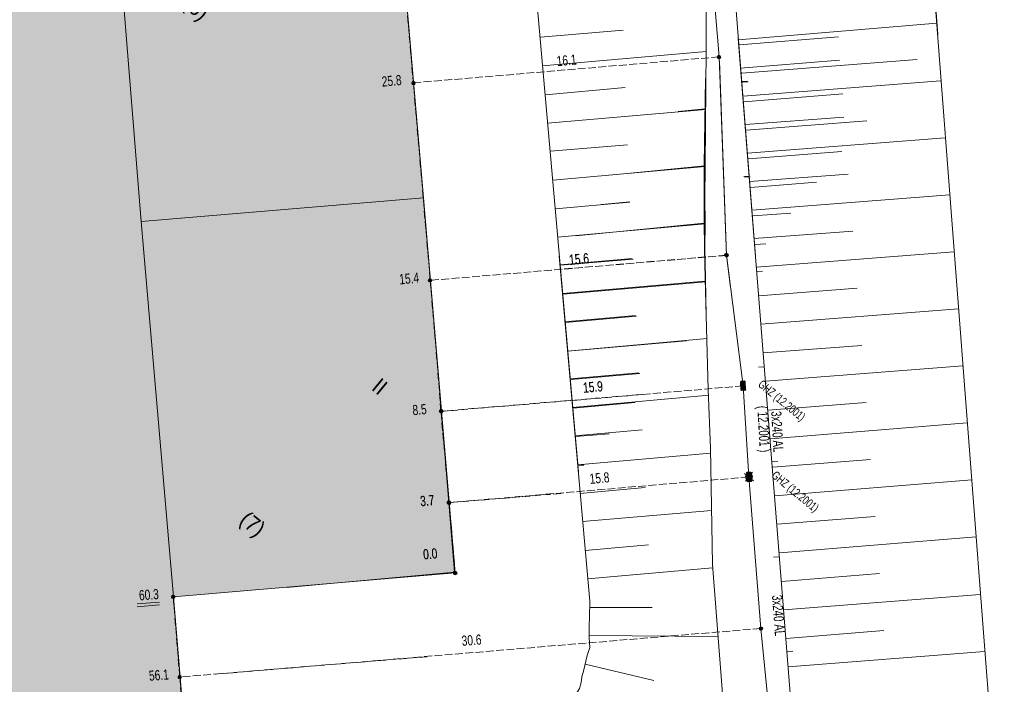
# Model space of a CAD drawing. Header units: metres. Extents: x -740 to 758, y -633 to 854.
# Tile 149 of 256: x -332 to -281, y 27 to 61. Entities that reach past the tile are written whole.
import ezdxf

# ---------------------------------------------------------------- set-up
doc = ezdxf.new("R2010")
doc.units = ezdxf.units.M
doc.header["$MEASUREMENT"] = 0
doc.linetypes.add('416_125', pattern=[0.5408, 0.416, -0.1248])
for name, color, linetype in [('Grundkarte.LOVION', 7, 'Continuous'), ('Grundkarte_Text.LOVION', 7, 'Continuous'), ('Strom.LOVION', 7, 'Continuous'), ('StromBemass.LOVION', 7, 'Continuous')]:
    doc.layers.add(name, color=color, linetype=linetype)
doc.styles.add('ERSTELLTER_STIL_1', font='arial.ttf')

msp = doc.modelspace()

# ---------------------------------------------------------------- hatches: boundary and pattern name
at = {"layer": 'Grundkarte.LOVION', "linetype": 'Continuous', "lineweight": 18}
for points in [[(-326.004, 50.785), (-311.199, 52.026), (-312.247, 64.248), (-314.352, 88.81), (-329.051, 87.698), (-327.01, 63.189)], [(-361.541, 85.053), (-356.955, 28.784), (-354.667, 0.841), (-350.392, -2.672), (-335.204, -1.424), (-322.869, 13.585), (-324.315, 31.089), (-326.004, 50.785), (-327.01, 63.189), (-329.051, 87.698), (-337.116, 87.057), (-338.522, 86.92), (-349.664, 86.008), (-353.651, 85.677)], [(-326.004, 50.785), (-324.315, 31.089), (-309.542, 32.356), (-311.199, 52.026)], [(-310.317, 41.392), (-318.373, 31.59), (-309.584, 32.39)]]:
    msp.add_hatch(color=254, dxfattribs=at).paths.add_polyline_path(points)
at = {"layer": 'Strom.LOVION', "linetype": 'Continuous', "lineweight": 13}
for points in [[(-294.583, 42.354), (-294.562, 41.987), (-294.559, 41.957), (-294.511, 41.918), (-294.365, 41.932), (-294.349, 41.919), (-294.309, 41.967), (-294.312, 41.996), (-294.333, 42.364), (-294.336, 42.393), (-294.384, 42.433), (-294.56, 42.415), (-294.586, 42.383)], [(-294.263, 37.568), (-294.242, 37.2), (-294.255, 37.184), (-294.207, 37.145), (-294.178, 37.148), (-294.045, 37.146), (-294.015, 37.149), (-293.989, 37.181), (-294.029, 37.591), (-294.016, 37.607), (-294.064, 37.646), (-294.21, 37.632), (-294.227, 37.645), (-294.266, 37.597)]]:
    msp.add_hatch(color=7, dxfattribs=at).paths.add_polyline_path(points)
at = {"layer": 'StromBemass.LOVION', "linetype": 'Continuous', "lineweight": 13}
for points in [[(-295.639, 59.36), (-295.632, 59.369), (-295.627, 59.379), (-295.623, 59.39), (-295.62, 59.401), (-295.618, 59.413), (-295.618, 59.424), (-295.62, 59.435), (-295.623, 59.447), (-295.627, 59.457), (-295.633, 59.467), (-295.639, 59.477), (-295.647, 59.485), (-295.656, 59.492), (-295.666, 59.499), (-295.676, 59.503), (-295.687, 59.507), (-295.699, 59.509), (-295.71, 59.51), (-295.722, 59.509), (-295.733, 59.507), (-295.744, 59.503), (-295.754, 59.498), (-295.764, 59.492), (-295.773, 59.485), (-295.781, 59.476), (-295.788, 59.467), (-295.793, 59.457), (-295.797, 59.446), (-295.8, 59.435), (-295.802, 59.423), (-295.802, 59.412), (-295.8, 59.401), (-295.797, 59.389), (-295.793, 59.379), (-295.787, 59.369), (-295.78, 59.359), (-295.773, 59.351), (-295.764, 59.344), (-295.754, 59.337), (-295.743, 59.333), (-295.732, 59.329), (-295.721, 59.327), (-295.71, 59.326), (-295.698, 59.327), (-295.687, 59.329), (-295.676, 59.333), (-295.665, 59.338), (-295.656, 59.344), (-295.647, 59.351)], [(-311.656, 57.989), (-311.649, 57.999), (-311.644, 58.009), (-311.639, 58.021), (-311.636, 58.032), (-311.635, 58.044), (-311.635, 58.056), (-311.636, 58.068), (-311.639, 58.08), (-311.644, 58.091), (-311.65, 58.101), (-311.657, 58.111), (-311.665, 58.12), (-311.674, 58.127), (-311.684, 58.134), (-311.695, 58.139), (-311.707, 58.142), (-311.718, 58.145), (-311.73, 58.145), (-311.742, 58.145), (-311.754, 58.142), (-311.766, 58.139), (-311.776, 58.133), (-311.786, 58.127), (-311.796, 58.119), (-311.804, 58.111), (-311.811, 58.101), (-311.817, 58.09), (-311.821, 58.079), (-311.824, 58.067), (-311.825, 58.056), (-311.825, 58.044), (-311.824, 58.032), (-311.821, 58.02), (-311.816, 58.009), (-311.811, 57.998), (-311.803, 57.989), (-311.795, 57.98), (-311.786, 57.972), (-311.776, 57.966), (-311.765, 57.961), (-311.754, 57.957), (-311.742, 57.955), (-311.73, 57.954), (-311.718, 57.955), (-311.706, 57.957), (-311.695, 57.961), (-311.684, 57.966), (-311.674, 57.973), (-311.664, 57.98)], [(-295.253, 48.972), (-295.246, 48.981), (-295.24, 48.992), (-295.236, 49.003), (-295.233, 49.014), (-295.231, 49.026), (-295.231, 49.038), (-295.233, 49.05), (-295.236, 49.061), (-295.24, 49.072), (-295.246, 49.083), (-295.253, 49.092), (-295.261, 49.101), (-295.27, 49.109), (-295.28, 49.115), (-295.291, 49.12), (-295.303, 49.124), (-295.314, 49.126), (-295.326, 49.126), (-295.338, 49.126), (-295.35, 49.123), (-295.361, 49.12), (-295.372, 49.115), (-295.382, 49.108), (-295.391, 49.101), (-295.399, 49.092), (-295.406, 49.082), (-295.412, 49.072), (-295.416, 49.061), (-295.419, 49.049), (-295.42, 49.037), (-295.42, 49.025), (-295.419, 49.014), (-295.416, 49.002), (-295.411, 48.991), (-295.406, 48.981), (-295.399, 48.971), (-295.39, 48.962), (-295.381, 48.955), (-295.371, 48.949), (-295.36, 48.944), (-295.349, 48.94), (-295.337, 48.938), (-295.326, 48.937), (-295.314, 48.938), (-295.302, 48.94), (-295.291, 48.944), (-295.28, 48.949), (-295.27, 48.955), (-295.261, 48.963)], [(-295.234, 48.957), (-295.227, 48.966), (-295.221, 48.976), (-295.217, 48.987), (-295.214, 48.999), (-295.213, 49.01), (-295.213, 49.022), (-295.214, 49.034), (-295.217, 49.045), (-295.222, 49.056), (-295.227, 49.066), (-295.234, 49.076), (-295.242, 49.084), (-295.252, 49.092), (-295.261, 49.098), (-295.272, 49.103), (-295.283, 49.107), (-295.295, 49.109), (-295.307, 49.11), (-295.318, 49.109), (-295.33, 49.107), (-295.341, 49.103), (-295.352, 49.098), (-295.362, 49.092), (-295.371, 49.084), (-295.379, 49.075), (-295.386, 49.066), (-295.391, 49.056), (-295.396, 49.045), (-295.398, 49.033), (-295.4, 49.022), (-295.4, 49.01), (-295.398, 48.998), (-295.395, 48.987), (-295.391, 48.976), (-295.385, 48.966), (-295.378, 48.956), (-295.37, 48.947), (-295.361, 48.94), (-295.351, 48.934), (-295.341, 48.929), (-295.329, 48.925), (-295.318, 48.923), (-295.306, 48.922), (-295.294, 48.923), (-295.283, 48.925), (-295.272, 48.929), (-295.261, 48.934), (-295.251, 48.94), (-295.242, 48.948)], [(-310.79, 47.642), (-310.783, 47.651), (-310.777, 47.662), (-310.773, 47.673), (-310.77, 47.684), (-310.769, 47.696), (-310.769, 47.708), (-310.77, 47.719), (-310.773, 47.731), (-310.778, 47.742), (-310.783, 47.752), (-310.79, 47.761), (-310.798, 47.77), (-310.807, 47.778), (-310.817, 47.784), (-310.828, 47.789), (-310.839, 47.792), (-310.851, 47.795), (-310.863, 47.795), (-310.875, 47.795), (-310.886, 47.792), (-310.897, 47.789), (-310.908, 47.784), (-310.918, 47.777), (-310.927, 47.77), (-310.935, 47.761), (-310.942, 47.751), (-310.948, 47.741), (-310.952, 47.73), (-310.955, 47.719), (-310.956, 47.707), (-310.956, 47.695), (-310.955, 47.683), (-310.952, 47.672), (-310.947, 47.661), (-310.942, 47.651), (-310.935, 47.641), (-310.927, 47.633), (-310.917, 47.625), (-310.907, 47.619), (-310.897, 47.614), (-310.886, 47.61), (-310.874, 47.608), (-310.862, 47.607), (-310.85, 47.608), (-310.839, 47.611), (-310.828, 47.614), (-310.817, 47.619), (-310.807, 47.626), (-310.798, 47.633)], [(-294.377, 42.112), (-294.37, 42.122), (-294.364, 42.133), (-294.36, 42.144), (-294.357, 42.156), (-294.356, 42.168), (-294.356, 42.18), (-294.357, 42.192), (-294.36, 42.203), (-294.365, 42.214), (-294.37, 42.225), (-294.378, 42.235), (-294.386, 42.243), (-294.395, 42.251), (-294.405, 42.257), (-294.416, 42.262), (-294.428, 42.266), (-294.439, 42.268), (-294.451, 42.269), (-294.463, 42.268), (-294.475, 42.266), (-294.487, 42.262), (-294.498, 42.257), (-294.508, 42.251), (-294.517, 42.243), (-294.525, 42.234), (-294.532, 42.224), (-294.538, 42.214), (-294.542, 42.203), (-294.545, 42.191), (-294.547, 42.179), (-294.547, 42.167), (-294.545, 42.155), (-294.542, 42.143), (-294.538, 42.132), (-294.532, 42.122), (-294.525, 42.112), (-294.516, 42.103), (-294.507, 42.096), (-294.497, 42.089), (-294.486, 42.084), (-294.475, 42.08), (-294.463, 42.078), (-294.451, 42.077), (-294.439, 42.078), (-294.427, 42.081), (-294.416, 42.084), (-294.405, 42.089), (-294.395, 42.096), (-294.385, 42.104)], [(-310.214, 40.783), (-310.207, 40.792), (-310.202, 40.802), (-310.198, 40.813), (-310.195, 40.824), (-310.193, 40.836), (-310.193, 40.848), (-310.195, 40.859), (-310.198, 40.871), (-310.202, 40.881), (-310.208, 40.892), (-310.215, 40.901), (-310.223, 40.909), (-310.232, 40.917), (-310.242, 40.923), (-310.252, 40.928), (-310.263, 40.931), (-310.275, 40.934), (-310.286, 40.934), (-310.298, 40.934), (-310.309, 40.931), (-310.32, 40.928), (-310.331, 40.923), (-310.341, 40.916), (-310.35, 40.909), (-310.358, 40.9), (-310.364, 40.891), (-310.37, 40.881), (-310.374, 40.87), (-310.377, 40.859), (-310.379, 40.847), (-310.378, 40.835), (-310.377, 40.824), (-310.374, 40.813), (-310.37, 40.802), (-310.364, 40.792), (-310.357, 40.782), (-310.349, 40.774), (-310.34, 40.766), (-310.33, 40.76), (-310.32, 40.755), (-310.309, 40.752), (-310.297, 40.75), (-310.286, 40.749), (-310.274, 40.75), (-310.263, 40.752), (-310.252, 40.755), (-310.241, 40.76), (-310.231, 40.767), (-310.222, 40.774)], [(-310.198, 40.771), (-310.191, 40.78), (-310.186, 40.791), (-310.181, 40.802), (-310.179, 40.813), (-310.177, 40.825), (-310.177, 40.837), (-310.179, 40.848), (-310.182, 40.86), (-310.186, 40.871), (-310.192, 40.881), (-310.199, 40.891), (-310.207, 40.899), (-310.216, 40.907), (-310.226, 40.913), (-310.237, 40.918), (-310.248, 40.922), (-310.26, 40.924), (-310.271, 40.925), (-310.283, 40.924), (-310.295, 40.922), (-310.306, 40.918), (-310.317, 40.913), (-310.327, 40.906), (-310.336, 40.899), (-310.344, 40.89), (-310.351, 40.881), (-310.356, 40.87), (-310.361, 40.859), (-310.364, 40.848), (-310.365, 40.836), (-310.365, 40.824), (-310.363, 40.813), (-310.36, 40.801), (-310.356, 40.79), (-310.35, 40.78), (-310.343, 40.77), (-310.335, 40.762), (-310.326, 40.754), (-310.316, 40.748), (-310.305, 40.743), (-310.294, 40.739), (-310.283, 40.737), (-310.271, 40.736), (-310.259, 40.737), (-310.247, 40.739), (-310.236, 40.743), (-310.225, 40.748), (-310.215, 40.754), (-310.206, 40.762)], [(-294.06, 37.329), (-294.053, 37.338), (-294.047, 37.349), (-294.043, 37.36), (-294.04, 37.371), (-294.039, 37.383), (-294.039, 37.395), (-294.04, 37.406), (-294.043, 37.418), (-294.048, 37.429), (-294.053, 37.439), (-294.06, 37.449), (-294.068, 37.457), (-294.078, 37.465), (-294.088, 37.471), (-294.098, 37.476), (-294.11, 37.48), (-294.121, 37.482), (-294.133, 37.483), (-294.145, 37.482), (-294.156, 37.48), (-294.168, 37.476), (-294.178, 37.471), (-294.188, 37.464), (-294.197, 37.457), (-294.206, 37.448), (-294.212, 37.439), (-294.218, 37.428), (-294.222, 37.417), (-294.225, 37.406), (-294.227, 37.394), (-294.227, 37.382), (-294.225, 37.37), (-294.222, 37.359), (-294.218, 37.348), (-294.212, 37.338), (-294.205, 37.328), (-294.197, 37.319), (-294.188, 37.312), (-294.178, 37.306), (-294.167, 37.301), (-294.156, 37.297), (-294.144, 37.295), (-294.132, 37.294), (-294.121, 37.295), (-294.109, 37.297), (-294.098, 37.301), (-294.087, 37.306), (-294.077, 37.312), (-294.068, 37.32)], [(-309.807, 35.982), (-309.8, 35.991), (-309.794, 36.002), (-309.79, 36.013), (-309.787, 36.024), (-309.786, 36.036), (-309.786, 36.048), (-309.787, 36.06), (-309.79, 36.071), (-309.795, 36.082), (-309.8, 36.093), (-309.807, 36.102), (-309.816, 36.111), (-309.825, 36.118), (-309.835, 36.125), (-309.846, 36.13), (-309.857, 36.133), (-309.869, 36.136), (-309.88, 36.136), (-309.892, 36.136), (-309.904, 36.133), (-309.915, 36.13), (-309.926, 36.125), (-309.936, 36.118), (-309.945, 36.11), (-309.953, 36.102), (-309.96, 36.092), (-309.966, 36.082), (-309.97, 36.071), (-309.973, 36.059), (-309.975, 36.047), (-309.975, 36.035), (-309.973, 36.024), (-309.97, 36.012), (-309.966, 36.001), (-309.96, 35.991), (-309.953, 35.981), (-309.945, 35.972), (-309.936, 35.965), (-309.925, 35.959), (-309.915, 35.954), (-309.903, 35.95), (-309.892, 35.948), (-309.88, 35.947), (-309.868, 35.948), (-309.856, 35.95), (-309.845, 35.954), (-309.834, 35.959), (-309.824, 35.965), (-309.815, 35.973)], [(-309.789, 35.965), (-309.782, 35.974), (-309.776, 35.984), (-309.772, 35.995), (-309.769, 36.007), (-309.767, 36.019), (-309.767, 36.03), (-309.769, 36.042), (-309.772, 36.053), (-309.776, 36.064), (-309.782, 36.075), (-309.789, 36.084), (-309.797, 36.093), (-309.806, 36.1), (-309.816, 36.107), (-309.827, 36.112), (-309.838, 36.115), (-309.85, 36.117), (-309.861, 36.118), (-309.873, 36.117), (-309.885, 36.115), (-309.896, 36.111), (-309.907, 36.106), (-309.916, 36.1), (-309.926, 36.092), (-309.934, 36.084), (-309.941, 36.074), (-309.946, 36.064), (-309.95, 36.053), (-309.953, 36.041), (-309.955, 36.03), (-309.955, 36.018), (-309.953, 36.006), (-309.95, 35.995), (-309.946, 35.984), (-309.94, 35.974), (-309.933, 35.964), (-309.925, 35.956), (-309.916, 35.948), (-309.906, 35.942), (-309.895, 35.937), (-309.884, 35.933), (-309.873, 35.931), (-309.861, 35.93), (-309.849, 35.931), (-309.837, 35.933), (-309.826, 35.937), (-309.816, 35.942), (-309.806, 35.948), (-309.797, 35.956)], [(-309.489, 32.3), (-309.482, 32.31), (-309.476, 32.32), (-309.472, 32.331), (-309.469, 32.342), (-309.468, 32.354), (-309.468, 32.366), (-309.469, 32.377), (-309.472, 32.389), (-309.477, 32.399), (-309.482, 32.41), (-309.489, 32.419), (-309.497, 32.428), (-309.506, 32.435), (-309.516, 32.441), (-309.527, 32.446), (-309.538, 32.45), (-309.55, 32.452), (-309.561, 32.453), (-309.573, 32.452), (-309.584, 32.45), (-309.596, 32.446), (-309.606, 32.441), (-309.616, 32.435), (-309.625, 32.427), (-309.633, 32.419), (-309.64, 32.409), (-309.646, 32.399), (-309.65, 32.388), (-309.653, 32.377), (-309.654, 32.365), (-309.654, 32.353), (-309.653, 32.342), (-309.65, 32.33), (-309.645, 32.319), (-309.64, 32.309), (-309.633, 32.3), (-309.625, 32.291), (-309.616, 32.284), (-309.606, 32.277), (-309.595, 32.272), (-309.584, 32.269), (-309.572, 32.267), (-309.561, 32.266), (-309.549, 32.267), (-309.537, 32.269), (-309.526, 32.273), (-309.516, 32.278), (-309.506, 32.284), (-309.497, 32.292)], [(-309.469, 32.285), (-309.462, 32.294), (-309.457, 32.305), (-309.452, 32.316), (-309.449, 32.328), (-309.448, 32.339), (-309.448, 32.351), (-309.45, 32.363), (-309.453, 32.375), (-309.457, 32.386), (-309.463, 32.396), (-309.47, 32.406), (-309.478, 32.415), (-309.487, 32.422), (-309.497, 32.429), (-309.508, 32.434), (-309.519, 32.437), (-309.531, 32.439), (-309.543, 32.44), (-309.555, 32.439), (-309.567, 32.437), (-309.578, 32.433), (-309.589, 32.428), (-309.599, 32.422), (-309.608, 32.414), (-309.616, 32.405), (-309.623, 32.396), (-309.629, 32.385), (-309.633, 32.374), (-309.636, 32.363), (-309.638, 32.351), (-309.638, 32.339), (-309.636, 32.327), (-309.633, 32.315), (-309.629, 32.304), (-309.623, 32.294), (-309.616, 32.284), (-309.608, 32.276), (-309.598, 32.268), (-309.588, 32.262), (-309.577, 32.257), (-309.566, 32.253), (-309.554, 32.251), (-309.542, 32.25), (-309.531, 32.251), (-309.519, 32.253), (-309.508, 32.257), (-309.497, 32.262), (-309.487, 32.268), (-309.478, 32.276)], [(-324.259, 31.035), (-324.252, 31.045), (-324.246, 31.055), (-324.242, 31.066), (-324.239, 31.077), (-324.237, 31.089), (-324.237, 31.101), (-324.239, 31.113), (-324.242, 31.124), (-324.246, 31.135), (-324.252, 31.145), (-324.259, 31.155), (-324.267, 31.163), (-324.276, 31.171), (-324.286, 31.177), (-324.297, 31.182), (-324.308, 31.186), (-324.32, 31.188), (-324.331, 31.189), (-324.343, 31.188), (-324.355, 31.186), (-324.366, 31.182), (-324.377, 31.177), (-324.387, 31.171), (-324.396, 31.163), (-324.404, 31.154), (-324.411, 31.145), (-324.416, 31.134), (-324.421, 31.123), (-324.423, 31.112), (-324.425, 31.1), (-324.425, 31.089), (-324.423, 31.077), (-324.42, 31.065), (-324.416, 31.054), (-324.41, 31.044), (-324.403, 31.035), (-324.395, 31.026), (-324.386, 31.019), (-324.376, 31.012), (-324.365, 31.007), (-324.354, 31.004), (-324.343, 31.002), (-324.331, 31.001), (-324.319, 31.002), (-324.307, 31.004), (-324.296, 31.008), (-324.286, 31.013), (-324.276, 31.019), (-324.267, 31.026)], [(-293.437, 29.37), (-293.43, 29.38), (-293.425, 29.39), (-293.42, 29.401), (-293.417, 29.413), (-293.416, 29.424), (-293.416, 29.436), (-293.417, 29.448), (-293.42, 29.459), (-293.425, 29.47), (-293.431, 29.481), (-293.437, 29.49), (-293.446, 29.499), (-293.455, 29.506), (-293.465, 29.513), (-293.475, 29.518), (-293.487, 29.521), (-293.498, 29.523), (-293.51, 29.524), (-293.522, 29.523), (-293.534, 29.521), (-293.545, 29.517), (-293.555, 29.512), (-293.565, 29.506), (-293.575, 29.498), (-293.583, 29.49), (-293.59, 29.48), (-293.595, 29.47), (-293.599, 29.459), (-293.602, 29.447), (-293.604, 29.436), (-293.604, 29.424), (-293.602, 29.412), (-293.599, 29.401), (-293.595, 29.39), (-293.589, 29.379), (-293.582, 29.37), (-293.574, 29.361), (-293.565, 29.354), (-293.555, 29.347), (-293.544, 29.342), (-293.533, 29.339), (-293.521, 29.336), (-293.51, 29.336), (-293.498, 29.337), (-293.486, 29.339), (-293.475, 29.343), (-293.464, 29.348), (-293.454, 29.354), (-293.445, 29.362)], [(-323.919, 26.827), (-323.912, 26.837), (-323.906, 26.847), (-323.902, 26.858), (-323.899, 26.869), (-323.897, 26.881), (-323.897, 26.893), (-323.899, 26.905), (-323.902, 26.916), (-323.906, 26.927), (-323.912, 26.937), (-323.919, 26.947), (-323.927, 26.955), (-323.936, 26.963), (-323.946, 26.969), (-323.957, 26.974), (-323.968, 26.978), (-323.98, 26.98), (-323.991, 26.981), (-324.003, 26.98), (-324.015, 26.978), (-324.026, 26.974), (-324.037, 26.969), (-324.047, 26.963), (-324.056, 26.955), (-324.064, 26.946), (-324.071, 26.937), (-324.076, 26.926), (-324.081, 26.915), (-324.083, 26.904), (-324.085, 26.892), (-324.085, 26.881), (-324.083, 26.869), (-324.08, 26.857), (-324.076, 26.846), (-324.07, 26.836), (-324.063, 26.827), (-324.055, 26.818), (-324.046, 26.811), (-324.036, 26.804), (-324.025, 26.799), (-324.014, 26.796), (-324.003, 26.793), (-323.991, 26.793), (-323.979, 26.794), (-323.967, 26.796), (-323.956, 26.799), (-323.946, 26.805), (-323.936, 26.811), (-323.927, 26.818)]]:
    msp.add_hatch(color=7, dxfattribs=at).paths.add_polyline_path(points)

# ---------------------------------------------------------------- linework, layer by layer
at = {"layer": 'Grundkarte.LOVION', "color": 253, "linetype": 'Continuous', "lineweight": 18}
for points in [[(-417.41, 81.217), (-444.172, 74.403), (-417.41, 81.217), (-414.464, 81.918), (-420.29, 105.23), (-403.132, 106.582), (-399.64, 106.835), (-382.274, 108.178), (-306.945, 112.499), (-299.773, 112.905), (-298.83, 112.938), (-293.788, 48.969), (-298.83, 112.938), (-303.122, 166.812), (-235.576, 172.146)], [(-283.233, -57.869), (-283.39, -55.963), (-285.418, -56.072), (-287.153, -34.4), (-291.462, 19.65), (-294.706, 60.386)], [(-294.706, 60.386), (-291.462, 19.65), (-287.153, -34.4), (-285.418, -56.072), (-283.39, -55.963), (-283.233, -57.869)]]:
    msp.add_lwpolyline(points, dxfattribs=at)
at = {"layer": 'Grundkarte.LOVION', "color": 8, "linetype": 'Continuous', "lineweight": 18}
for points in [[(-404.417, 41.729), (-414.464, 81.918), (-420.29, 105.23), (-403.132, 106.582), (-399.64, 106.835), (-382.274, 108.178), (-306.945, 112.499), (-299.773, 112.905), (-298.83, 112.938), (-293.788, 48.969), (-298.83, 112.938), (-303.122, 166.812), (-235.576, 172.146)], [(-299.044, 115.429), (-298.83, 112.938), (-293.788, 48.969)], [(-354.667, 0.841), (-356.955, 28.784), (-361.541, 85.053), (-353.651, 85.677), (-349.664, 86.008), (-338.522, 86.92), (-337.116, 87.057), (-329.051, 87.698), (-327.01, 63.189), (-326.004, 50.785), (-324.315, 31.089), (-322.869, 13.585)], [(-294.706, 60.386), (-291.462, 19.65)], [(-294.222, 58.157), (-294.515, 58.129)], [(-294.18, 58.123), (-294.473, 58.094)], [(-294.412, 53.144), (-294.119, 53.173)], [(-294.37, 53.109), (-294.077, 53.138)], [(-293.425, 48.186), (-293.717, 48.158)], [(-293.641, 43.141), (-293.348, 43.169)], [(-310.317, 41.392), (-309.584, 32.39), (-318.373, 31.59)], [(-292.627, 38.215), (-292.92, 38.187)], [(-292.843, 33.17), (-292.55, 33.198)], [(-291.83, 28.244), (-292.122, 28.216)]]:
    msp.add_lwpolyline(points, dxfattribs=at)
at = {"layer": 'Grundkarte.LOVION', "color": 7, "linetype": 'Continuous', "lineweight": 13}
for points in [[(-293.788, 48.969), (-298.83, 112.938), (-299.044, 115.429), (-305.176, 115.569), (-306.871, 135.323), (-308.692, 156.367), (-309.277, 159.324), (-309.595, 160.771), (-309.868, 161.749), (-310.164, 162.961), (-310.399, 163.855), (-310.749, 167.426)], [(-289.181, 125.792), (-299.798, 129.188), (-295.508, 136.7), (-289.659, 131.893), (-289.181, 125.792), (-284.226, 60.604)], [(-285.118, 72.052), (-281.698, 27.402), (-281.325, 22.68), (-276.783, -35.869), (-287.153, -34.4), (-276.783, -35.869), (-275.947, -46.841), (-274.067, -46.717), (-273.424, -55.107), (-283.39, -55.963), (-283.233, -57.869)], [(-303.085, 37.657), (-305.487, 64.938), (-303.821, 65.131), (-296.464, 65.761), (-296.373, 61.81), (-296.386, 59.828), (-296.441, 53.735), (-296.45, 52.019), (-296.442, 50.72), (-296.459, 49.388), (-296.422, 47.796), (-296.376, 45.82)], [(-294.7, 60.327), (-284.293, 61.197)], [(-305.078, 60.456), (-300.739, 60.821)], [(-294.635, 60.059), (-289.445, 60.477)], [(-294.706, 60.386), (-291.462, 19.65), (-281.325, 22.68), (-291.462, 19.65), (-284.759, 9.133), (-282.066, -25.066), (-287.153, -34.4), (-285.418, -56.072), (-283.39, -55.963), (-273.424, -55.107), (-272.499, -66.691)], [(-304.961, 58.96), (-296.375, 59.711)], [(-294.584, 58.831), (-289.393, 59.25)], [(-294.519, 58.563), (-285.309, 59.286)], [(-288.924, -46.514), (-290.462, -29.581), (-292.223, -10.956), (-293.397, 1.047), (-293.928, 7.084), (-294.398, 11.885), (-294.719, 16.08), (-295.055, 20.126), (-295.409, 24.348), (-295.557, 26.461), (-296.058, 32.796), (-296.153, 38.905), (-296.275, 41.967), (-296.432, 47.804), (-296.469, 49.396), (-296.484, 50.754), (-296.492, 52.054), (-296.483, 53.769), (-296.423, 58.297)], [(-294.441, 57.368), (-284.086, 58.173)], [(-304.812, 57.438), (-300.623, 57.818)], [(-294.402, 57.067), (-289.212, 57.486)], [(-304.696, 55.942), (-296.402, 56.664)], [(-297.849, 56.561), (-296.444, 56.699)], [(-294.324, 55.872), (-289.16, 56.258)], [(-294.285, 55.571), (-287.95, 56.072)], [(-304.553, 54.478), (-300.507, 54.815)], [(-294.207, 54.376), (-283.853, 55.181)], [(-294.169, 54.075), (-289.271, 54.465)], [(-300.517, 53.315), (-296.477, 53.711)], [(-304.404, 52.956), (-296.435, 53.676)], [(-294.09, 52.88), (-288.926, 53.266)], [(-294.052, 52.579), (-290.592, 52.858)], [(-293.974, 51.384), (-283.619, 52.189)], [(-304.287, 51.46), (-300.391, 51.811)], [(-301.864, 51.676), (-300.4, 51.82)], [(-293.935, 51.083), (-291.939, 51.219)], [(-304.17, 49.964), (-296.436, 50.661)], [(-303.211, 50.037), (-296.478, 50.696)], [(-293.857, 49.888), (-288.693, 50.275)], [(-293.819, 49.587), (-293.259, 49.612)], [(-293.74, 48.392), (-283.386, 49.197)], [(-299.495, -44.503), (-305.587, 22.643), (-295.055, 20.126), (-305.587, 22.643), (-304.789, 23.549), (-304.393, 24.031), (-304.044, 24.39), (-303.844, 24.764), (-303.75, 25.01), (-303.444, 25.513), (-303.323, 25.791), (-303.018, 26.293), (-302.929, 26.598), (-302.899, 26.896), (-302.811, 27.2), (-302.625, 28.016), (-302.489, 28.444), (-302.509, 28.944), (-302.513, 29.594), (-302.495, 30.009), (-302.49, 30.867), (-304.083, 48.977)], [(-304.037, 48.508), (-300.258, 48.848)], [(-304.027, 48.5), (-300.216, 48.814)], [(-303.92, 47.012), (-296.446, 47.655)], [(-303.878, 46.978), (-296.404, 47.62)], [(-293.624, 46.896), (-288.46, 47.283)], [(-293.507, 45.4), (-283.152, 46.206)], [(-303.804, 45.517), (-300.083, 45.851)], [(-303.762, 45.482), (-300.041, 45.816)], [(-303.655, 43.994), (-296.33, 44.651)], [(-303.645, 43.986), (-297.433, 44.534)], [(-293.39, 43.904), (-288.226, 44.291)], [(-293.274, 42.408), (-282.919, 43.214)], [(-303.512, 42.53), (-299.908, 42.853)], [(-303.47, 42.496), (-299.866, 42.819)], [(-303.395, 41.034), (-296.246, 41.674)], [(-303.353, 41), (-300.101, 41.288)], [(-293.125, 40.886), (-287.993, 41.299)], [(-303.278, 39.538), (-299.733, 39.856)], [(-293.008, 39.39), (-282.686, 40.222)], [(-303.236, 39.504), (-301.448, 39.649)], [(-303.13, 38.016), (-296.156, 38.639)], [(-292.891, 37.894), (-287.759, 38.307)], [(-303.12, 38.008), (-302.795, 38.01)], [(-292.775, 36.398), (-282.452, 37.23)], [(-303.013, 36.52), (-299.585, 36.826)], [(-302.87, 35.056), (-296.098, 35.63)], [(-292.658, 34.902), (-287.526, 35.315)], [(-292.541, 33.406), (-282.219, 34.238)], [(-302.721, 33.534), (-299.41, 33.828)], [(-302.604, 32.038), (-296.041, 32.621)], [(-292.424, 31.91), (-287.293, 32.323)], [(-292.308, 30.414), (-282.012, 31.214)], [(-302.487, 30.542), (-299.206, 30.538)], [(-302.52, 29.061), (-295.776, 29.011)], [(-292.191, 28.918), (-287.059, 29.331)], [(-292.074, 27.422), (-281.778, 28.222)], [(-302.728, 27.563), (-299.127, 26.703)]]:
    msp.add_lwpolyline(points, dxfattribs=at)
at = {"layer": 'Grundkarte.LOVION', "color": 8, "linetype": 'Continuous', "lineweight": 18}
for points in [[(-326.004, 50.785), (-327.01, 63.189), (-329.051, 87.698), (-314.352, 88.81), (-312.247, 64.248), (-311.199, 52.026)], [(-285.418, -56.072), (-283.39, -55.963), (-283.233, -57.869), (-283.39, -55.963), (-285.418, -56.072), (-287.153, -34.4), (-291.462, 19.65), (-294.706, 60.386), (-291.462, 19.65), (-287.153, -34.4)], [(-326.004, 50.785), (-311.199, 52.026), (-309.542, 32.356), (-324.315, 31.089)]]:
    msp.add_lwpolyline(points, close=True, dxfattribs=at)
at = {"layer": 'Strom.LOVION', "color": 1, "linetype": 'Continuous', "lineweight": 18}
for points in [[(-295.106, 47.333), (-295.314, 49.012), (-295.696, 59.423), (-296.492, 68.773), (-297.436, 78.73), (-298.145, 90.055), (-298.833, 92.559), (-299.547, 102.434), (-299.884, 110.869), (-301.034, 120.968), (-302.107, 136.927), (-303.876, 158.951), (-303.088, 180.219), (-304.791, 200.358), (-306.647, 215.102)], [(-295.683, 59.197), (-295.324, 49.02), (-294.446, 42.161), (-294.142, 37.387), (-293.513, 29.439), (-291.586, 10.032), (-291.41, 6.872), (-290.496, -2.925), (-289.185, -19.969), (-290.037, -24.249), (-300.877, -28.856), (-306.212, -29.614), (-316.593, -30.451)]]:
    msp.add_lwpolyline(points, dxfattribs=at)
at = {"layer": 'Strom.LOVION', "color": 7, "linetype": 'Continuous', "lineweight": 13}
for points in [[(-294.583, 42.354), (-294.586, 42.383), (-294.56, 42.415), (-294.384, 42.433), (-294.336, 42.393), (-294.333, 42.364), (-294.312, 41.996), (-294.309, 41.967), (-294.349, 41.919), (-294.365, 41.932), (-294.511, 41.918), (-294.559, 41.957), (-294.562, 41.987)], [(-294.263, 37.568), (-294.266, 37.597), (-294.227, 37.645), (-294.21, 37.632), (-294.064, 37.646), (-294.016, 37.607), (-294.029, 37.591), (-293.989, 37.181), (-294.015, 37.149), (-294.045, 37.146), (-294.178, 37.148), (-294.207, 37.145), (-294.255, 37.184), (-294.242, 37.2)]]:
    msp.add_lwpolyline(points, close=True, dxfattribs=at)
at = {"layer": 'Strom.LOVION', "color": 9, "linetype": 'Continuous', "lineweight": 18}
for points in [[(-294.367, 37.572), (-293.901, 37.189)], [(-294.367, 37.572), (-293.901, 37.189)], [(-294.367, 37.572), (-293.901, 37.189)], [(-294.327, 37.163), (-293.944, 37.629)], [(-294.327, 37.163), (-293.944, 37.629)], [(-294.327, 37.163), (-293.944, 37.629)]]:
    msp.add_lwpolyline(points, dxfattribs=at)
msp.add_circle((-294.133, 37.395), 0.178, dxfattribs=at)
msp.add_circle((-294.133, 37.395), 0.178, dxfattribs=at)
msp.add_circle((-294.133, 37.395), 0.178, dxfattribs=at)
at = {"layer": 'StromBemass.LOVION', "color": 7, "linetype": '416_125', "lineweight": 13}
for points in [[(-309.542, 32.356), (-309.858, 36.034), (-310.282, 40.825), (-310.85, 47.7), (-312.543, 67.426), (-313.383, 77.378), (-314.558, 91.213), (-315.389, 101.078), (-299.547, 102.434)], [(-295.696, 59.423), (-311.73, 58.062)], [(-295.314, 49.012), (-310.85, 47.7)], [(-295.324, 49.02), (-304.704, 48.222)], [(-294.446, 42.161), (-310.291, 40.833)], [(-309.552, 32.364), (-309.867, 36.042), (-310.291, 40.833), (-310.343, 41.36)], [(-299.728, 41.709), (-310.282, 40.825)], [(-294.142, 37.387), (-309.867, 36.042)], [(-303.994, 36.519), (-309.858, 36.034)], [(-322.893, 13.524), (-323.993, 26.894), (-324.331, 31.102)], [(-293.513, 29.439), (-322.11, 27.042)], [(-311.033, 27.954), (-323.993, 26.894)]]:
    msp.add_lwpolyline(points, dxfattribs=at)
at = {"layer": 'StromBemass.LOVION', "color": 7, "linetype": 'Continuous', "lineweight": 13}
for points in [[(-326.23, 30.724), (-325.056, 30.809)], [(-326.215, 30.578), (-325.057, 30.676)]]:
    msp.add_lwpolyline(points, dxfattribs=at)
for centre, radius in [((-295.71, 59.418), 0.0918), ((-311.73, 58.05), 0.0955), ((-295.326, 49.032), 0.0947), ((-295.306, 49.016), 0.0937), ((-310.862, 47.701), 0.0939), ((-294.451, 42.173), 0.0958), ((-310.286, 40.842), 0.0928), ((-310.271, 40.83), 0.0941), ((-294.133, 37.388), 0.0942), ((-309.88, 36.042), 0.0947), ((-309.861, 36.024), 0.0939), ((-309.561, 32.359), 0.0934), ((-309.543, 32.345), 0.095), ((-324.331, 31.095), 0.0939), ((-293.51, 29.43), 0.0942), ((-323.991, 26.887), 0.0939)]:
    msp.add_circle(centre, radius, dxfattribs=at)

# ---------------------------------------------------------------- texts
at = {"layer": 'Grundkarte_Text.LOVION', "color": 7, "linetype": 'Continuous', "lineweight": 13, "char_height": 0.83073, "attachment_point": 7, "style": 'ERSTELLTER_STIL_1'}
for s, insert, rotation in [('{\\A1;\\W0.89450x;(6)}', (-324.019, 61.895), 320.5835), ('{\\A1;\\W0.89450x;II}', (-313.981, 41.994), 320.5841), ('{\\A1;\\W0.89450x;(7)}', (-321.076, 34.814), 320.5841)]:
    msp.add_mtext(s, dxfattribs=dict(at, insert=insert, rotation=rotation))
at = {"layer": 'Strom.LOVION', "color": 7, "linetype": 'Continuous', "lineweight": 13, "char_height": 0.4446, "attachment_point": 7, "rotation": 320.5834, "style": 'ERSTELLTER_STIL_1'}
for insert in [(-293.783, 42.069), (-293.079, 37.291)]:
    msp.add_mtext('{\\A1;\\W0.71563x;GHZ (12.2001)}', dxfattribs=dict(at, insert=insert))
at = {"layer": 'Strom.LOVION', "color": 1, "linetype": 'Continuous', "lineweight": 18, "attachment_point": 7, "style": 'ERSTELLTER_STIL_1'}
for s, insert, char_height, rotation in [('{\\A1;\\W0.67671x;( 12.2001 ) }', (-293.864, 41.094), 0.53354, 273.2451), ('{\\A1;\\W0.68547x;3x240 AL }', (-292.981, 40.826), 0.53355, 273.245), ('{\\A1;\\W0.68546x;3x240 AL }', (-292.939, 31.174), 0.53356, 274.2453)]:
    msp.add_mtext(s, dxfattribs=dict(at, insert=insert, char_height=char_height, rotation=rotation))
at = {"layer": 'StromBemass.LOVION', "color": 7, "linetype": 'Continuous', "lineweight": 13, "attachment_point": 7, "style": 'ERSTELLTER_STIL_1'}
for s, insert, char_height, rotation in [('{\\A1;\\W0.71558x;16.1}', (-304.194, 58.925), 0.53355, 5.2427), ('{\\A1;\\W0.71559x;25.8}', (-313.369, 57.851), 0.53355, 5.2427), ('{\\A1;\\W0.71558x;15.6}', (-303.547, 48.505), 0.53355, 5.2427), ('{\\A1;\\W0.71557x;15.6}', (-303.537, 48.497), 0.53355, 5.2442), ('{\\A1;\\W0.71558x;15.4}', (-312.451, 47.477), 0.53355, 5.2427), ('{\\A1;\\W0.71557x;15.9}', (-302.817, 41.793), 0.53355, 5.2442), ('{\\A1;\\W0.71558x;15.9}', (-302.807, 41.785), 0.53355, 5.2427), ('{\\A1;\\W0.71557x;8.5}', (-311.758, 40.613), 0.53355, 5.2442), ('{\\A1;\\W0.71558x;15.8}', (-302.467, 37.01), 0.53355, 5.2427), ('{\\A1;\\W0.71559x;3.7}', (-311.358, 35.844), 0.53355, 5.2427), ('{\\A1;\\W0.71557x;3.7}', (-311.348, 35.836), 0.53355, 5.2442), ('{\\A1;\\W0.71557x;0.0}', (-311.203, 33.051), 0.53355, 5.2442), ('{\\A1;\\W0.71557x;0.0}', (-311.193, 33.043), 0.53355, 5.2427), ('{\\A1;\\W0.71557x;60.3}', (-326.107, 30.9), 0.53355, 4.2425), ('{\\A1;\\W0.71558x;30.6}', (-309.183, 28.514), 0.53354, 4.244), ('{\\A1;\\W0.71558x;56.1}', (-325.583, 26.68), 0.53354, 4.244)]:
    msp.add_mtext(s, dxfattribs=dict(at, insert=insert, char_height=char_height, rotation=rotation))

doc.saveas('drawing.dxf')
